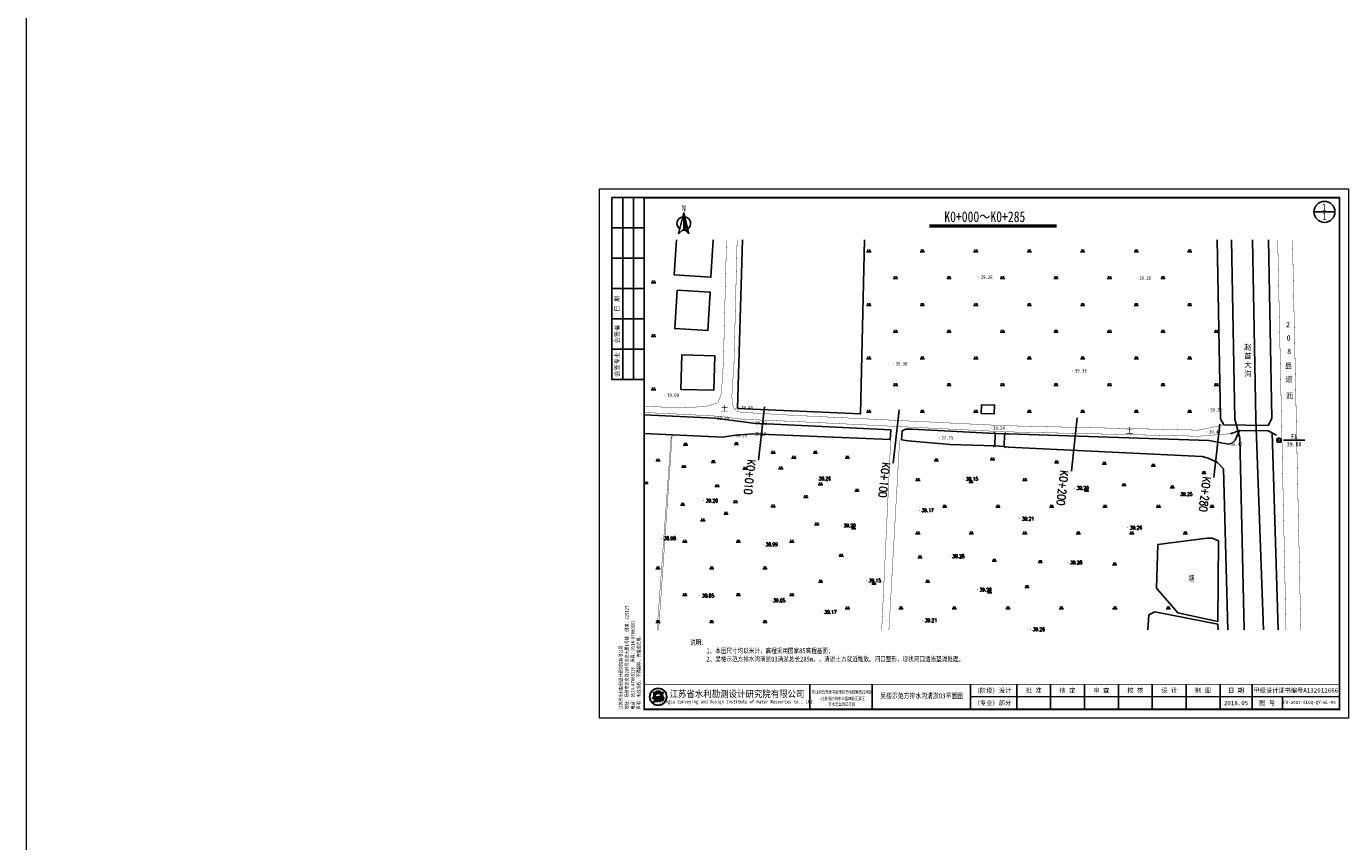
# Model space of a CAD drawing. Extents: x 464172 to 473094, y 3847158 to 3855433.
# Tile 65 of 98: x 469570 to 470307, y 3848276 to 3848734. Entities that reach past the tile are written whole.
import ezdxf
from ezdxf.enums import TextEntityAlignment as Align

# ---------------------------------------------------------------- set-up
doc = ezdxf.new("R2010")
doc.units = 0
doc.header["$PDMODE"] = 34
doc.header["$PDSIZE"] = 0.2
doc.linetypes.add('X2', pattern=[10, 8, -2])
doc.linetypes.add('X3', pattern=[5, 4, -1])
doc.layers.get('0').update_dxf_attribs({"linetype": 'CONTINUOUS'})
doc.layers.add('0.13文字', color=3, linetype='CONTINUOUS', lineweight=13)
doc.layers.add('文字', color=7, linetype='CONTINUOUS', lineweight=15)
doc.layers.add('ASSIST', color=7, linetype='CONTINUOUS', plot=False)
for name, color, linetype in [('DIMTEX', 7, 'CONTINUOUS'), ('DLSS', 4, 'CONTINUOUS'), ('DMX', 1, 'CONTINUOUS'), ('GCD', 9, 'CONTINUOUS'), ('JMD', 6, 'CONTINUOUS'), ('KZD', 1, 'CONTINUOUS'), ('LINE', 7, 'CONTINUOUS'), ('SXSS', 5, 'CONTINUOUS'), ('ZBTZ', 8, 'CONTINUOUS'), ('断面', 7, 'CONTINUOUS')]:
    doc.layers.add(name, color=color, linetype=linetype)
doc.styles.add('-仿宋_GB2312', font='FangSong_GB2312.ttf')
doc.styles.add('HZ', font='rs.shx', dxfattribs={"width": 0.8, "bigfont": 'hztxt.shx'})
doc.styles.add('LYJFS', font='times.ttf', dxfattribs={"width": 0.7})
doc.styles.get("Standard").update_dxf_attribs({"font": 'rs.shx', "bigfont": 'hztxt.shx'})
doc.styles.add('STYLE2', font='txt', dxfattribs={"width": 0.8})
doc.styles.add('仿宋', font='FangSong_GB2312.ttf', dxfattribs={"width": 0.8})
doc.styles.add('仿宋体', font='FangSong_GB2312.ttf', dxfattribs={"width": 0.8})
doc.styles.add('宋体', font='txt')
doc.styles.add('正等线体', font='simhei.ttf')
doc.styles.add('黑体', font='simhei.ttf')
doc.linetypes.add('10421', pattern='A,2,[150,AAA.SHX,S=0.5,R=0,X=0,Y=0.5],1e-11', length=2.00000000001)
doc.linetypes.add('444', pattern='A,4.5,[145,AAA.SHX,S=1,R=0,X=0,Y=1],4.5,-0.5,[146,AAA.SHX,S=1,R=0,X=0,Y=0],-0.5', length=10)
doc.linetypes.add('833', pattern='A,2,[150,AAA.SHX,S=0.8,R=0,X=0,Y=0.8],2,[150,AAA.SHX,S=2,R=0,X=0,Y=2],1e-11', length=4.00000000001)

# ---------------------------------------------------------------- blocks, each defined once
blk = doc.blocks.new('GC200')
at = {"linetype": 'Continuous', "const_width": 0.2, "flags": 128}
blk.add_lwpolyline([(-0.1, 0, 1), (0.1, 0, 1)], format="xyb", close=True, dxfattribs=at)
blk = doc.blocks.new('gc119')
for p, q in [((-1.25, 0), (1.25, 0)), ((-0.5, 1.3), (-0.5, 0)), ((0.5, 1.3), (0.5, 0))]:
    blk.add_line(p, q)
blk = doc.blocks.new('*U4')
at = {"linetype": 'Continuous'}
for points in [[(-0.15, -1.387778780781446e-17), (-0.138581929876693, -0.05740251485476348), (-0.138581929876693, 0.05740251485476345)], [(-0.138581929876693, 0.05740251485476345), (-0.1060660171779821, -0.1060660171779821), (-0.1060660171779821, 0.1060660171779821)], [(-0.1060660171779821, -0.1060660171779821), (-0.138581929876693, 0.05740251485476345), (-0.138581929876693, -0.05740251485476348)], [(-0.1060660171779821, 0.1060660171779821), (-0.05740251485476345, -0.138581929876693), (-0.05740251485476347, 0.138581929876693)], [(-0.05740251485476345, -0.138581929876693), (-0.1060660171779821, 0.1060660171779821), (-0.1060660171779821, -0.1060660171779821)], [(-0.05740251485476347, 0.138581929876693), (1.387778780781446e-17, -0.15), (-6.938893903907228e-18, 0.15)], [(1.387778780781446e-17, -0.15), (-0.05740251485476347, 0.138581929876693), (-0.05740251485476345, -0.138581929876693)], [(-6.938893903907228e-18, 0.15), (0.05740251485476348, -0.138581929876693), (0.05740251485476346, 0.138581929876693)], [(0.05740251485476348, -0.138581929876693), (-6.938893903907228e-18, 0.15), (1.387778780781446e-17, -0.15)], [(0.05740251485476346, 0.138581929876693), (0.1060660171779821, -0.1060660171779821), (0.1060660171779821, 0.1060660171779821)], [(0.1060660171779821, -0.1060660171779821), (0.05740251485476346, 0.138581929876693), (0.05740251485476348, -0.138581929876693)], [(0.1060660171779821, 0.1060660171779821), (0.138581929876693, -0.05740251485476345), (0.138581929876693, 0.05740251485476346)], [(0.138581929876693, -0.05740251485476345), (0.1060660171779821, 0.1060660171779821), (0.1060660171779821, -0.1060660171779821)], [(0.15, 0), (0.138581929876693, 0.05740251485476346), (0.138581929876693, -0.05740251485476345)]]:
    blk.add_solid(points, dxfattribs=at)
blk = doc.blocks.new('gc259')
at = {"linetype": 'Continuous', "flags": 128}
for points in [[(-1, 0.001587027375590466), (-1.5, 0.001587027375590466)], [(-1, -1), (1, -1), (1, 1), (-1, 1), (-1, -1)], [(0, 1), (0, 1.5)], [(1, 0), (1.5, 0)], [(0, -1), (0, -1.5)]]:
    blk.add_lwpolyline(points, dxfattribs=at)
at = {"linetype": 'Continuous'}
blk.add_circle((0, 0), 0.15, dxfattribs=at)
blk.add_point((0, 0), dxfattribs=at)
blk.add_blockref('*U4', (0, 0), dxfattribs=at)
blk = doc.blocks.new('A$C67844AE1')
at = {"color": 7, "linetype": 'ByBlock', "lineweight": -3}
for p, q in [((-68.54528065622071, 12.60233967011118), (-102.4539569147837, -126.4874291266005)), ((-68.54528065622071, 12.60233967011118), (-68.54528065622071, -93.55508338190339)), ((-68.54528065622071, 12.60233967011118), (-34.63660439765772, -126.4874291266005)), ((-68.54528065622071, 6.444916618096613), (-66.57848399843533, 4.534749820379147)), ((-75.16375737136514, -13.81146217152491), (-75.00695480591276, -13.90275762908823)), ((-68.54528065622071, -3.555083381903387), (-63.38429603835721, -8.56746807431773)), ((-68.54528065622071, -13.55508338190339), (-60.19010807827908, -21.66968596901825)), ((-68.54528065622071, -23.55508338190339), (-56.99592011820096, -34.77190386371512)), ((-68.54528065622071, -33.55508338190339), (-53.80173215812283, -47.874121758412)), ((-68.54528065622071, -43.55508338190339), (-50.60754419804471, -60.97633965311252)), ((-68.54528065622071, -53.55508338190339), (-47.4133562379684, -74.0785575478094)), ((-68.54528065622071, -63.55508338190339), (-44.21916827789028, -87.18077544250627)), ((-68.54528065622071, -73.55508338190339), (-41.02498031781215, -100.282993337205)), ((-68.54528065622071, -83.55508338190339), (-37.83079235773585, -113.3852112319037)), ((-68.54528065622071, -93.55508338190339), (-102.4539569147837, -126.4874291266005)), ((-68.54528065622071, -93.55508338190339), (-34.63660439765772, -126.4874291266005))]:
    blk.add_line(p, q, dxfattribs=at)
for start, end in [(98.47002997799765, 234.1282238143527), (305.8717761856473, 81.52997002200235), (258.3564658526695, 281.6435341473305)]:
    blk.add_arc((-68.54528065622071, -58.56304133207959), 44.66625879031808, start, end, dxfattribs=at)
at = {"color": 7, "linetype": 'ByBlock', "lineweight": -3, "insert": (-82.5777418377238, 61.776892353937), "char_height": 40, "width": 53.56766932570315, "attachment_point": 1}
blk.add_mtext('{\\fSimSun|b0|i0|c134|p2;N}', dxfattribs=at)
blk = doc.blocks.new('TK')
h = blk.add_hatch(color=152)
h.dxf.hatch_style = 1
h.paths.add_polyline_path([(37.76634519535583, 12, 1), (28.08865389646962, 12, 1)])
h.paths.add_polyline_path([(37.60348109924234, 12, 1), (28.2515179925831, 12, 1)], flags=16)
h = blk.add_hatch(color=152)
h.dxf.hatch_style = 1
edge = h.paths.add_edge_path()
edge.add_arc((34.80941884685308, 9.57513306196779), 1.461698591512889, 43.31770961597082, 70.37003522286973)
edge.add_arc((33.42980450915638, 5.707128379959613), 5.568375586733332, 70.37003522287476, 84.52854590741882)
edge.add_arc((32.84297213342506, -0.4193509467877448), 11.72289597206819, 84.5285459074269, 95.17746754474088)
edge.add_arc((32.98455917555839, 9.871856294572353), 1.831337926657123, 111.7965680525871, 130.9174013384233, ccw=False)
edge.add_arc((34.88031159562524, 5.13131362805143), 6.936886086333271, 98.84274785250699, 111.79656805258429, ccw=False)
edge.add_arc((35.94667124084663, -1.723120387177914), 13.873772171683, 95.21036804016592, 98.84274785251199, ccw=False)
edge.add_ellipse((32.92749954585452, 12.29239219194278), major_axis=(-1.773815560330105, 0), ratio=0.8776980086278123, start_angle=172.6538623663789, end_angle=176.9129867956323)
edge.add_arc((34.51986391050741, 1.961408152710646), 10.24870363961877, 88.99992913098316, 98.52267106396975)
edge.add_arc((34.12653419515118, 4.586133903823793), 7.594670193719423, 98.5226710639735, 116.8491039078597)
edge.add_arc((31.25213164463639, 10.26438648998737), 1.230336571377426, 116.8491039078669, 139.2900683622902)
edge.add_arc((30.4676556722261, 10.93937889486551), 0.1954369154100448, 139.2900683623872, 263.050638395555)
edge.add_arc((30.65080526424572, 12.44199033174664), 1.70916902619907, 263.0506383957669, 272.136251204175)
edge.add_arc((31.81845295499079, -18.86063964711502), 29.61523112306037, 88.46268833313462, 92.13625120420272, ccw=False)
edge.add_arc((32.47617160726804, 5.646726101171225), 5.099041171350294, 68.07113774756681, 88.46268833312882, ccw=False)
edge.add_arc((36.58583429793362, -10.91731876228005), 21.4080615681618, 95.91294384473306, 98.79521578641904)
edge.add_arc((35.21854840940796, -2.080308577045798), 12.46590188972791, 98.79521578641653, 117.8496747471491)
edge.add_arc((93.71745628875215, -228.4932874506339), 245.9934265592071, 104.7703900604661, 105.15790668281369, ccw=False)
edge.add_line((31.00239690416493, 9.371353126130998), (30.1988762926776, 9.045501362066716))
edge.add_arc((51.56004769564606, -88.12407086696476), 99.48982566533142, 100.90627282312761, 102.39834375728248, ccw=False)
edge.add_line((32.73627937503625, 9.568770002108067), (32.12568198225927, 9.380185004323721))
edge.add_arc((29.81630978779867, 37.97211086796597), 28.68503833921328, 274.6177604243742, 279.6944367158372)
edge.add_arc((33.87653895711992, 14.20489681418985), 4.573507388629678, 279.694436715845, 287.6119267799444)
edge.add_arc((34.76080719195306, 11.41934212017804), 1.650966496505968, 287.6119267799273, 311.5140981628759)
edge.add_arc((35.67269695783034, 10.38914913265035), 0.2751610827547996, 311.5140981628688, 403.3177096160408)
edge = h.paths.add_edge_path()
edge.add_arc((37.34861352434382, 13.13700107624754), 2.066422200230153, 138.9741968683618, 204.1180883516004, ccw=False)
edge.add_line((35.78967558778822, 14.49339822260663), (34.09257231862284, 14.49339822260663))
edge.add_line((34.09257231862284, 14.49339822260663), (34.09257231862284, 15.08006279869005))
edge.add_line((34.09257231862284, 15.08006279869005), (31.76242677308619, 15.08006279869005))
edge.add_line((31.76242677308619, 15.08006279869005), (31.76242677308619, 14.49339822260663))
edge.add_line((31.76242677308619, 14.49339822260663), (30.06532350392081, 14.49339822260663))
edge.add_arc((28.50638556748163, 13.13700107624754), 2.066422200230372, -24.118088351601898, 41.0258031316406, ccw=False)
edge.add_arc((26.96985351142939, 13.82490731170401), 3.749914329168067, 314.34412131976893, 335.8819116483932, ccw=False)
edge.add_arc((28.92445619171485, 14.17747440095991), 3.106664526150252, 282.3877277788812, 290.1465811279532)
edge.add_arc((25.86021252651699, 22.52986678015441), 12.00340818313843, 290.1465811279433, 296.6495194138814)
edge.add_ellipse((32.92749954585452, 12.29239219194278), major_axis=(-1.773815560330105, 0), ratio=0.8776980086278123, start_angle=176.9129867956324, end_angle=378.37473811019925, ccw=False)
edge.add_ellipse((32.92749954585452, 12.29239219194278), major_axis=(-1.773815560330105, 0), ratio=0.8776980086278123, start_angle=172.653862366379, end_angle=176.9129867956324, ccw=False)
edge.add_ellipse((32.92749954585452, 12.29239219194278), major_axis=(-1.773815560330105, 0), ratio=0.8776980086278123, start_angle=161.6252618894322, end_angle=172.653862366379, ccw=False)
edge.add_arc((39.99478656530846, 22.52986678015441), 12.00340818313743, 243.3504805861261, 249.853418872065)
edge.add_arc((36.93054290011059, 14.17747440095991), 3.106664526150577, 249.8534188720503, 257.61227222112)
edge.add_arc((38.88514558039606, 13.82490731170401), 3.74991432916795, 204.1180883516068, 225.6558786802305, ccw=False)
at = {"lineweight": 0}
for p, q in [((0, 0), (0, 297)), ((0, 297), (420, 297)), ((420, 297), (420, 0)), ((415, 12), (208, 12)), ((420, 0), (0, 0))]:
    blk.add_line(p, q, dxfattribs=at)
for p, q in [((25, 292), (7, 292)), ((7, 292), (7, 190)), ((13, 292), (13, 190)), ((19, 292), (19, 190)), ((25, 275), (7, 275)), ((25, 258), (7, 258)), ((25, 241), (7, 241)), ((25, 224), (7, 224)), ((25, 207), (7, 207)), ((25, 190), (7, 190)), ((118, 19), (118, 5)), ((153, 19), (153, 5)), ((208, 19), (208, 5)), ((234, 19), (234, 5)), ((253, 19), (253, 5)), ((272, 19), (272, 5)), ((291, 19), (291, 5)), ((310, 19), (310, 5)), ((329, 19), (329, 5)), ((348, 19), (348, 5)), ((366, 19), (366, 5)), ((383, 12), (383, 5))]:
    blk.add_line(p, q)
at = {"lineweight": 0, "const_width": 1}
blk.add_lwpolyline([(25, 292), (415, 292), (415, 5), (25, 5)], close=True, dxfattribs=at)
at = {"lineweight": 0, "const_width": 0.4}
blk.add_lwpolyline([(415, 19), (25, 19)], dxfattribs=at)
at = {"color": 152}
for points in [[(31.24412181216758, 11.80161767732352, -0.02838203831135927), (29.99446309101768, 11.26089254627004, -0.03386732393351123), (29.59091690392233, 11.14313846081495, 0.09425397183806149), (30.39241989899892, 12.29262248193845, 0.2921547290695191), (30.06532350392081, 14.49339822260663), (31.76242677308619, 14.49339822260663), (31.76242677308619, 15.08006279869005), (34.09257231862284, 15.08006279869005), (34.09257231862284, 14.49339822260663), (35.78967558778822, 14.49339822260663, 0.29215472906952), (35.46257919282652, 12.29262248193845, 0.09425397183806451), (36.2640821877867, 11.14313846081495, -0.03386732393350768), (35.86053600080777, 11.26089254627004, -0.02838203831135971), (34.61087727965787, 11.80161767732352)], [(34.69874112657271, 12.20855064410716, 0.04157472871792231), (33.0009984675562, 12.09693843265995, 0.08013502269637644), (30.6964595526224, 11.36209164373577, 0.09823132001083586), (30.31951032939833, 11.06684867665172, 0.599439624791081), (30.44400935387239, 10.74537776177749, 0.03966424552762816), (30.71451621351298, 10.73400916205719, -0.01603031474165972), (32.61296833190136, 10.7439319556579, -0.08921046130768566), (34.38043466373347, 10.37684270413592, 0.01257694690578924), (33.31247064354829, 10.23900867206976, 0.08333285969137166), (29.39506013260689, 8.941746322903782, -0.001690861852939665), (31.00239690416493, 9.371353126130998), (30.1988762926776, 9.045501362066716, -0.006510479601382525), (32.73627937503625, 9.568770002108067), (32.12568198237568, 9.380185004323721, 0.02215480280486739), (34.64668864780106, 9.696699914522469, 0.03456031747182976), (35.26033732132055, 9.845760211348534, 0.1046726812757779), (35.85507491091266, 10.18311053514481, 0.4234638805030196), (35.87289335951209, 10.57792154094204, 0.1185893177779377), (35.30046801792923, 10.95188049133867, 0.06185687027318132), (33.96074808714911, 11.25013348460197, 0.04649815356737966), (31.78508714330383, 11.25571519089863, -0.08362449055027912), (32.30456102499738, 11.57226833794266, -0.05658197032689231), (33.81395195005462, 11.9857476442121, -0.01585057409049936), (34.68675527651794, 12.09332510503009)]]:
    blk.add_lwpolyline(points, format="xyb", dxfattribs=at)
for radius in [4.838845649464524, 4.675981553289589]:
    blk.add_circle((32.92749954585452, 12), radius, dxfattribs=at)
blk.add_arc((34.88031159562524, 5.13131362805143), 6.936886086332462, 98.84274785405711, 111.7965680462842, dxfattribs=at)
for start_param, end_param in [(2.820892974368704, 6.603884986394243), (3.013378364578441, 3.087714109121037)]:
    blk.add_ellipse((32.92749954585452, 12.29239219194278), major_axis=(-1.773815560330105, 0), ratio=0.8776980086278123, start_param=start_param, end_param=end_param, dxfattribs=at)
at = {"style": '宋体'}
for s, height, width, p in [('江苏省水利勘测设计研究院有限公司', 3.75, 0.9, (77.12731924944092, 13.75084589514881)), ('农业综合开发中型灌区节水配套改造项目', 1.8, 0.75, (136, 14.74047347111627)), ('Jiangsu Surveying and Design Institute of Water Resources Co., Ltd.', 2, 0.8, (76.9551912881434, 9.01340379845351)), ('-江苏省徐州市丰县四联河灌区', 1.8, 0.75, (136, 11.02926161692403)), ('节水配套改造项目', 1.8, 0.75, (135.8399052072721, 7.880905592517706))]:
    blk.add_text(s, height=height, dxfattribs=dict(at, width=width)).set_placement(p, align=Align.MIDDLE)
at = {"style": 'LYJFS'}
for s, p in [('（阶段）', (216.8339300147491, 15.5)), ('（专业）', (216.8339300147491, 8.5))]:
    blk.add_text(s, height=2.5, dxfattribs=at).set_placement(p, align=Align.MIDDLE_CENTER)
at = {"style": '仿宋'}
blk.add_text('2018.05', height=2.5, dxfattribs=at).set_placement((357, 8.5), align=Align.MIDDLE)
at = {"rotation": 90}
for s, insert, char_height, attachment_point, style in [('日 期', (10, 232.5), 2.5, 5, '宋体'), ('会签者', (10, 215.5), 2.5, 5, '宋体'), ('会签专业', (10, 198.5), 2.5, 5, '宋体'), ('江苏省水利勘测设计研究院有限公司\\P地址：扬州市吉安路209号吉安大厦1号楼  邮编：225127\\P电话：0514-87860116  传真：0514-87889101\\P声明：未经授权，不得翻印、传播或它用。', (23.29513194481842, 4.918324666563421), 2, 7, '仿宋')]:
    blk.add_mtext(s, dxfattribs=dict(at, insert=insert, char_height=char_height, attachment_point=attachment_point, style=style))
at = {"char_height": 2.5, "attachment_point": 5, "style": '宋体'}
for s, insert in [('设计', (227.4021536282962, 15.5)), ('批 准', (243.5, 15.5)), ('核 定', (262.4375, 15.47222222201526)), ('审 查', (281.4305555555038, 15.47328627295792)), ('校 核', (300.4652777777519, 15.54328155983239)), ('设 计', (319.4722222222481, 15.59333057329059)), ('制 图', (338.4166666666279, 15.4779241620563)), ('日 期', (357, 15.5)), ('甲级设计证书编号A132012666', (390.5, 15.5)), ('部分', (227.4021536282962, 8.5)), ('图 号', (374.5, 8.5))]:
    blk.add_mtext(s, dxfattribs=dict(at, insert=insert))

msp = doc.modelspace()

# ---------------------------------------------------------------- linework, layer by layer
at = {"layer": 'ASSIST', "color": 8, "linetype": 'Continuous', "flags": 128}
msp.add_lwpolyline([(470118.2495689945, 3848504.851223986), (470118.0002689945, 3848497.864623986), (470112.8470689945, 3848498.133323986), (470113.0963689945, 3848505.119923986)], close=True, dxfattribs=at)
at = {"layer": 'DIMTEX', "color": 1, "linetype": 'Continuous'}
msp.add_line((470076.1449556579, 3848622.018307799), (470147.4161379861, 3848622.018307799), dxfattribs=at)
at = {"layer": 'DIMTEX', "linetype": 'Continuous'}
msp.add_line((470076.1244628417, 3848621.055865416), (470147.4161379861, 3848621.055865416), dxfattribs=at)
at = {"layer": 'DLSS', "color": 8, "linetype": 'Continuous'}
for p, q in [((470113.0963689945, 3848505.119923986), (470112.4149273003, 3848505.85179639)), ((470118.2495689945, 3848504.851223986), (470118.9814413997, 3848505.53266568)), ((470112.8470689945, 3848498.133323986), (470112.1151965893, 3848497.451882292)), ((470118.0002689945, 3848497.864623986), (470118.6817106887, 3848497.132751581))]:
    msp.add_line(p, q, dxfattribs=at)
at = {"layer": 'DLSS', "color": 8, "linetype": 'X3', "const_width": 0.2, "flags": 128}
for points in [[(469916.1124555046, 3848520.442377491), (469936.722561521, 3848519.46893239), (469950.8662824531, 3848520.312510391), (469957.5548461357, 3848522.330551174), (469959.4478307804, 3848527.37565313), (469960.5966678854, 3848544.736047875), (469962.3586568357, 3848613.744650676)], [(469970.5860577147, 3848517.009126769), (469998.5558114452, 3848515.393375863), (470118.8932916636, 3848509.486438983), (470226.9073487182, 3848507.011508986), (470241.3500689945, 3848509.958323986)]]:
    msp.add_lwpolyline(points, dxfattribs=at)
at = {"layer": 'DLSS', "color": 8, "linetype": 'Continuous', "const_width": 0.2, "flags": 128}
for points in [[(469970.5860577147, 3848517.009126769), (469968.5518084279, 3848517.487503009), (469966.5774092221, 3848519.251523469), (469965.7096791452, 3848521.470735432), (469965.3291654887, 3848526.106600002), (469966.5439438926, 3848544.463451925), (469968.312893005, 3848613.744650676)], [(470284.4285699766, 3848394.925711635), (470279.7717671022, 3848613.744650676)], [(470284.4285699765, 3848394.925711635), (470279.7717671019, 3848613.744650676)], [(469916.1124555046, 3848516.930063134), (469936.5570390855, 3848515.964435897), (469957.3298221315, 3848514.842139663), (469971.1109471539, 3848513.116760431), (469998.4021228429, 3848511.990890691), (470118.7707689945, 3848506.082423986), (470226.9973689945, 3848503.602623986), (470245.0695689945, 3848504.973523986)]]:
    msp.add_lwpolyline(points, dxfattribs=at)
for points, elevation in [([(470276.1416791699, 3848394.925711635), (470271.4848762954, 3848613.744650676)], 39.936), ([(469931.8646195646, 3848504.440821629), (469924.2785500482, 3848394.925711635)], 39.326), ([(470053.4414831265, 3848394.925711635), (470059.4246802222, 3848501.313654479)], 39.49)]:
    msp.add_lwpolyline(points, dxfattribs=dict(at, elevation=elevation))
at = {"layer": 'DLSS', "color": 8, "linetype": 'X3', "const_width": 0.2, "elevation": 39.746, "flags": 128}
msp.add_lwpolyline([(469923.4229958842, 3848394.925711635), (469931.3822134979, 3848504.464047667)], dxfattribs=at)
at = {"layer": 'DLSS', "color": 8, "linetype": 'Continuous'}
for points in [[(470112.8470689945, 3848498.133323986), (470113.0963689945, 3848505.119923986)], [(470118.2495689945, 3848504.851223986), (470118.0002689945, 3848497.864623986)]]:
    msp.add_lwpolyline(points, dxfattribs=at)
at = {"layer": 'DLSS', "color": 8, "linetype": 'X2', "const_width": 0.2, "elevation": 39.47, "flags": 128}
msp.add_lwpolyline([(470049.3812238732, 3848394.925711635), (470054.4336689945, 3848501.412323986)], dxfattribs=at)
at = {"layer": 'DMX', "linetype": 'Continuous'}
for points in [[(469983.6458805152, 3848520.021696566), (469980.3602798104, 3848490.202158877)], [(470059.1443487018, 3848518.35336772), (470055.858747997, 3848488.533830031)], [(470159.0448705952, 3848513.894026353), (470155.7592698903, 3848484.074488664)], [(470238.9652881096, 3848510.326553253), (470235.6796874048, 3848480.507015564)]]:
    msp.add_lwpolyline(points, dxfattribs=at)
at = {"layer": 'JMD', "color": 8, "linetype": '444'}
msp.add_line((470266.1459386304, 3848506.628435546), (470270.8334757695, 3848504.281404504), dxfattribs=at)
at = {"layer": 'JMD', "color": 8, "linetype": 'Continuous', "flags": 128}
msp.add_lwpolyline([(469934.3558546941, 3848613.744650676), (469933.0618907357, 3848594.130559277), (469953.5575372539, 3848592.778438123), (469954.9407021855, 3848613.744650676)], dxfattribs=at)
at = {"layer": 'JMD', "color": 8, "linetype": 'Continuous', "elevation": 40.0097, "flags": 128}
msp.add_lwpolyline([(470039.8173816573, 3848613.744650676), (470037.5714689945, 3848516.104423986), (469968.5899018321, 3848519.066346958), (469971.2864193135, 3848613.744650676)], dxfattribs=at)
at = {"layer": 'JMD', "color": 8, "linetype": 'Continuous', "flags": 128}
for points in [[(469934.6361090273, 3848585.555585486), (469933.3221364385, 3848564.018321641), (469951.9419111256, 3848562.882342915), (469953.2558837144, 3848584.41960676)], [(470105.4183729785, 3848521.29242608), (470105.2635008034, 3848516.391319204), (470112.5199216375, 3848516.162020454), (470112.6747938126, 3848521.063127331)]]:
    msp.add_lwpolyline(points, close=True, dxfattribs=at)
at = {"layer": 'JMD', "color": 8, "linetype": 'Continuous', "elevation": 39.8064, "flags": 128}
msp.add_lwpolyline([(469936.8180689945, 3848529.871523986), (469955.2906689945, 3848529.467823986), (469955.7124870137, 3848548.769472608), (469937.2398870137, 3848549.173172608)], close=True, dxfattribs=at)
at = {"layer": 'JMD', "color": 8, "linetype": '444', "elevation": 39.7744, "flags": 128}
msp.add_lwpolyline([(470268.1907689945, 3848513.544723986), (470266.1321689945, 3848509.686223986), (470241.3500689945, 3848509.958323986)], dxfattribs=at)
at = {"layer": 'JMD', "color": 8, "linetype": '444', "flags": 128}
msp.add_lwpolyline([(470245.0695689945, 3848504.973523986), (470250.1139689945, 3848506.817623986), (470266.1459386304, 3848506.628435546)], dxfattribs=at)
at = {"layer": 'KZD', "color": 8, "linetype": 'Continuous'}
msp.add_line((470274.6830689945, 3848501.317623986, 39.883), (470286.6830689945, 3848501.317623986, 39.883), dxfattribs=at)
at = {"layer": 'SXSS', "color": 8, "linetype": 'Continuous'}
for p, q in [((470247.3932794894, 3848513.162084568), (470250.3410384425, 3848502.564381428, 38.85)), ((470259.2880688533, 3848513.380929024), (470263.4315103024, 3848394.925711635, 3.664499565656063)), ((470250.3410384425, 3848502.564381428, 38.85), (470252.7050442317, 3848394.925711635, 28.78482926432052))]:
    msp.add_line(p, q, dxfattribs=at)
at = {"layer": 'SXSS', "color": 8, "linetype": '833', "flags": 128}
for points, elevation in [([(470237.5053751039, 3848613.744650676), (470239.4642689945, 3848513.447723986), (470241.3500689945, 3848509.958323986)], 40.9941), ([(470241.0885290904, 3848485.366737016), (470243.4283769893, 3848394.925711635)], 39.576)]:
    msp.add_lwpolyline(points, dxfattribs=dict(at, elevation=elevation))
at = {"layer": 'SXSS', "color": 8, "linetype": 'Continuous', "flags": 128}
for points in [[(470247.3932794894, 3848513.162084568), (470245.5427265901, 3848613.744650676)], [(470259.2880688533, 3848513.380929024), (470257.4415423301, 3848613.744650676)]]:
    msp.add_lwpolyline(points, dxfattribs=at)
at = {"layer": 'SXSS', "color": 8, "linetype": '833', "flags": 128}
for points in [[(470268.1907689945, 3848513.544723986), (470266.3472560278, 3848613.744650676)], [(470271.8416637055, 3848394.925711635), (470268.4389778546, 3848505.480320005)]]:
    msp.add_lwpolyline(points, dxfattribs=at)
at = {"layer": 'SXSS', "color": 7, "linetype": '833', "flags": 128}
for points, elevation in [([(470054.4366689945, 3848507.112423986), (469977.2321689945, 3848510.924023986), (469955.9248689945, 3848513.688623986), (469916.1124555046, 3848515.605441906)], 39.1803), ([(469916.1124555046, 3848505.199229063), (469960.2291546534, 3848503.075175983), (469966.1096689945, 3848504.025823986), (469976.9681689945, 3848505.002223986), (470054.1836689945, 3848501.787323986)], 39.0726), ([(470054.1836689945, 3848501.787323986), (470054.4366689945, 3848507.112423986)], 39.1803), ([(470060.7810612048, 3848506.810996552), (470060.5280612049, 3848501.485896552)], 39.1803), ([(470113.0963689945, 3848505.119923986), (470066.4534332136, 3848507.650458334), (470062.6573159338, 3848507.51214642), (470060.7656689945, 3848506.487023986)], 39.5993), ([(470060.5280612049, 3848501.485896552), (470064.1810136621, 3848500.965267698), (470079.1014812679, 3848499.640228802), (470087.7626759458, 3848499.020160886), (470112.8470689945, 3848498.133323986)], 39.1803)]:
    msp.add_lwpolyline(points, dxfattribs=dict(at, elevation=elevation))
for points in [[(470250.1139689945, 3848506.817623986), (470247.6445757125, 3848501.322424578), (470245.5417890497, 3848499.585356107), (470243.9192689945, 3848499.150423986), (470239.701236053, 3848499.839161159), (470232.8371689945, 3848501.201823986), (470120.4781832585, 3848505.010089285), (470118.2495689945, 3848504.851223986)], [(470118.0002689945, 3848497.864623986), (470120.4582332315, 3848497.549189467), (470229.072676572, 3848492.30819048), (470232.4825936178, 3848491.357121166), (470237.7427476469, 3848488.820921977), (470241.0885290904, 3848485.366737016), (470241.0885290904, 3848485.366737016)]]:
    msp.add_lwpolyline(points, dxfattribs=at)
at = {"layer": 'SXSS', "color": 8, "linetype": '10421', "flags": 128}
msp.add_lwpolyline([(470204.1817300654, 3848442.907778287), (470203.5196077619, 3848418.426958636), (470215.4377050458, 3848404.532437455), (470237.8277358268, 3848399.738152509), (470238.1916181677, 3848444.969467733), (470234.6943514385, 3848446.459886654), (470231.8656764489, 3848446.459886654)], close=True, dxfattribs=at)
msp.add_lwpolyline([(470238.1267117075, 3848394.925711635), (470237.9571766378, 3848398.124799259), (470202.6204811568, 3848405.023890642), (470199.1293400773, 3848403.383621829), (470198.5820315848, 3848394.925711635)], dxfattribs=at)
at = {"layer": '断面', "color": 3, "lineweight": 15}
msp.add_line((469569.6374416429, 3855432.776576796), (469569.6374416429, 3847158.406155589), dxfattribs=at)
at = {"layer": '断面'}
msp.add_line((470291.8161986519, 3848629.446500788), (470303.6231926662, 3848629.446500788), dxfattribs=at)
msp.add_circle((470297.719695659, 3848629.446500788), 5.903497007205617, dxfattribs=at)

# ---------------------------------------------------------------- block references
at = {"layer": 'GCD', "color": 8, "linetype": 'Continuous'}
ref = msp.add_blockref('GC200', (470103.8195647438, 3848592.842890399, 39.25537417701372), dxfattribs=at)
ref.add_attrib('height', '39.26', dxfattribs={"linetype": 'Continuous', "height": 2, "style": '正等线体', "width": 0.8}).set_placement((470105.0195647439, 3848592.842890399, 39.25537417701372), align=Align.MIDDLE_LEFT)
ref = msp.add_blockref('GC200', (470192.7282247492, 3848592.287511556, 39.19915456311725), dxfattribs=at)
ref.add_attrib('height', '39.20', dxfattribs={"linetype": 'Continuous', "height": 2, "style": '正等线体', "width": 0.8}).set_placement((470193.9282247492, 3848592.287511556, 39.19915456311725), align=Align.MIDDLE_LEFT)
ref = msp.add_blockref('GC200', (470056.0311393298, 3848544.248371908, 39.382453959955), dxfattribs=at)
ref.add_attrib('height', '39.38', dxfattribs={"linetype": 'Continuous', "height": 2, "style": '正等线体', "width": 0.8}).set_placement((470057.2311393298, 3848544.248371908, 39.382453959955), align=Align.MIDDLE_LEFT)
ref = msp.add_blockref('GC200', (470156.6091044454, 3848540.360806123, 39.32531246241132), dxfattribs=at)
ref.add_attrib('height', '39.33', dxfattribs={"linetype": 'Continuous', "height": 2, "style": '正等线体', "width": 0.8}).set_placement((470157.8091044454, 3848540.360806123, 39.32531246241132), align=Align.MIDDLE_LEFT)
ref = msp.add_blockref('GC200', (469927.9061461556, 3848526.702951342, 39.0754), dxfattribs=at)
ref.add_attrib('height', '39.08', dxfattribs={"linetype": 'Continuous', "height": 2, "style": '正等线体', "width": 0.8}).set_placement((469929.1061461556, 3848526.702951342, 39.0754), align=Align.MIDDLE_LEFT)
ref = msp.add_blockref('GC200', (469969.3490022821, 3848519.685510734, 39.4867), dxfattribs=at)
ref.add_attrib('height', '39.49', dxfattribs={"linetype": 'Continuous', "height": 2, "style": '正等线体', "width": 0.8}).set_placement((469970.5490022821, 3848519.685510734, 39.4867), align=Align.MIDDLE_LEFT)
ref = msp.add_blockref('GC200', (470232.5098086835, 3848518.342475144, 39.3204), dxfattribs=at)
ref.add_attrib('height', '39.32', dxfattribs={"linetype": 'Continuous', "height": 2, "style": '正等线体', "width": 0.8}).set_placement((470233.7098086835, 3848518.342475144, 39.3204), align=Align.MIDDLE_LEFT)
ref = msp.add_blockref('GC200', (469955.9248689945, 3848513.688623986, 39.1931), dxfattribs=at)
ref.add_attrib('height', '39.19', dxfattribs={"linetype": 'Continuous', "height": 2, "style": '正等线体', "width": 0.8}).set_placement((469957.1248689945, 3848513.688623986, 39.1931), align=Align.MIDDLE_LEFT)
ref = msp.add_blockref('GC200', (469977.2321689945, 3848510.924023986, 39.3155), dxfattribs=at)
ref.add_attrib('height', '39.32', dxfattribs={"linetype": 'Continuous', "height": 2, "style": '正等线体', "width": 0.8}).set_placement((469978.4321689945, 3848510.924023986, 39.3155), align=Align.MIDDLE_LEFT)
ref = msp.add_blockref('GC200', (469966.1096689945, 3848504.025823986, 39.1855), dxfattribs=at)
ref.add_attrib('height', '39.19', dxfattribs={"linetype": 'Continuous', "height": 2, "style": '正等线体', "width": 0.8}).set_placement((469967.3096689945, 3848504.025823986, 39.1855), align=Align.MIDDLE_LEFT)
ref = msp.add_blockref('GC200', (469976.9681689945, 3848505.002223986, 39.1852), dxfattribs=at)
ref.add_attrib('height', '39.19', dxfattribs={"linetype": 'Continuous', "height": 2, "style": '正等线体', "width": 0.8}).set_placement((469978.1681689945, 3848505.002223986, 39.1852), align=Align.MIDDLE_LEFT)
ref = msp.add_blockref('GC200', (470081.7199088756, 3848502.670228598, 37.7881), dxfattribs=at)
ref.add_attrib('height', '37.79', dxfattribs={"linetype": 'Continuous', "height": 2, "style": '正等线体', "width": 0.8}).set_placement((470082.9199088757, 3848502.670228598, 37.7881), align=Align.MIDDLE_LEFT)
ref = msp.add_blockref('GC200', (470110.6863299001, 3848508.154128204, 39.5374), dxfattribs=at)
ref.add_attrib('height', '39.54', dxfattribs={"linetype": 'Continuous', "height": 2, "style": '正等线体', "width": 0.8}).set_placement((470111.8863299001, 3848508.154128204, 39.5374), align=Align.MIDDLE_LEFT)
ref = msp.add_blockref('GC200', (470231.8099937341, 3848505.975211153, 39.4731), dxfattribs=at)
ref.add_attrib('height', '39.47', dxfattribs={"linetype": 'Continuous', "height": 2, "style": '正等线体', "width": 0.8}).set_placement((470233.0099937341, 3848505.975211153, 39.4731), align=Align.MIDDLE_LEFT)
ref = msp.add_blockref('GC200', (470243.9192689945, 3848499.150423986, 39.4224), dxfattribs=at)
ref.add_attrib('height', '39.42', dxfattribs={"linetype": 'Continuous', "height": 2, "style": '正等线体', "width": 0.8}).set_placement((470245.1192689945, 3848499.150423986, 39.4224), align=Align.MIDDLE_LEFT)
ref = msp.add_blockref('GC200', (470012.8068604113, 3848479.855195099, 0.04799999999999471), dxfattribs=at)
ref.add_attrib('height', '39.26', dxfattribs={"linetype": 'Continuous', "height": 2, "style": 'HZ', "width": 0.8}).set_placement((470014.0068604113, 3848479.855195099, -39.21200000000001), align=Align.MIDDLE_LEFT)
ref = msp.add_blockref('GC200', (470095.389396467, 3848479.694058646, -0.0590000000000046), dxfattribs=at)
ref.add_attrib('height', '39.15', dxfattribs={"linetype": 'Continuous', "height": 2, "style": 'HZ', "width": 0.8}).set_placement((470096.589396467, 3848479.694058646, -39.21200000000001), align=Align.MIDDLE_LEFT)
ref = msp.add_blockref('GC200', (470157.5233964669, 3848474.526058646, -0.009000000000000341), dxfattribs=at)
ref.add_attrib('height', '39.20', dxfattribs={"linetype": 'Continuous', "height": 2, "style": 'HZ', "width": 0.8}).set_placement((470158.7233964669, 3848474.526058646, -39.21200000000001), align=Align.MIDDLE_LEFT)
ref = msp.add_blockref('GC200', (469949.503028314, 3848467.436484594, 39.203), dxfattribs=at)
ref.add_attrib('height', '39.20', dxfattribs={"linetype": 'Continuous', "height": 2, "style": 'HZ', "width": 0.8}).set_placement((469950.703028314, 3848467.436484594), align=Align.MIDDLE_LEFT)
ref = msp.add_blockref('GC200', (470215.6153964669, 3848471.106058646, 0.03499999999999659), dxfattribs=at)
ref.add_attrib('height', '39.25', dxfattribs={"linetype": 'Continuous', "height": 2, "style": 'HZ', "width": 0.8}).set_placement((470216.8153964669, 3848471.106058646, -39.21200000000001), align=Align.MIDDLE_LEFT)
ref = msp.add_blockref('GC200', (470070.4693964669, 3848462.027058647, -0.04600000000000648), dxfattribs=at)
ref.add_attrib('height', '39.17', dxfattribs={"linetype": 'Continuous', "height": 2, "style": 'HZ', "width": 0.8}).set_placement((470071.6693964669, 3848462.027058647, -39.21200000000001), align=Align.MIDDLE_LEFT)
ref = msp.add_blockref('GC200', (470026.7769752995, 3848453.517826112, 39.203), dxfattribs=at)
ref.add_attrib('height', '39.20', dxfattribs={"linetype": 'Continuous', "height": 2, "style": 'HZ', "width": 0.8}).set_placement((470027.9769752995, 3848453.517826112), align=Align.MIDDLE_LEFT)
ref = msp.add_blockref('GC200', (470126.7943964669, 3848457.306058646), dxfattribs=at)
ref.add_attrib('height', '39.21', dxfattribs={"linetype": 'Continuous', "height": 2, "style": 'HZ', "width": 0.8}).set_placement((470127.9943964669, 3848457.306058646, -39.21200000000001), align=Align.MIDDLE_LEFT)
ref = msp.add_blockref('GC200', (470187.3913964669, 3848452.301058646, 0.04799999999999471), dxfattribs=at)
ref.add_attrib('height', '39.26', dxfattribs={"linetype": 'Continuous', "height": 2, "style": 'HZ', "width": 0.8}).set_placement((470188.5913964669, 3848452.301058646, -39.21200000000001), align=Align.MIDDLE_LEFT)
ref = msp.add_blockref('GC200', (469925.9285435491, 3848446.300768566, 78.306), dxfattribs=at)
ref.add_attrib('height', '38.98', dxfattribs={"linetype": 'Continuous', "height": 2, "style": 'HZ', "width": 0.8}).set_placement((469927.1285435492, 3848446.300768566, 39.326), align=Align.MIDDLE_LEFT)
ref = msp.add_blockref('GC200', (469983.0765435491, 3848442.918768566, 78.313), dxfattribs=at)
ref.add_attrib('height', '38.99', dxfattribs={"linetype": 'Continuous', "height": 2, "style": 'HZ', "width": 0.8}).set_placement((469984.2765435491, 3848442.918768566, 39.326), align=Align.MIDDLE_LEFT)
ref = msp.add_blockref('GC200', (470087.772042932, 3848436.284553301, 0.06700000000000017), dxfattribs=at)
ref.add_attrib('height', '39.28', dxfattribs={"linetype": 'Continuous', "height": 2, "style": 'HZ', "width": 0.8}).set_placement((470088.9720429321, 3848436.284553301, -39.21200000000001), align=Align.MIDDLE_LEFT)
ref = msp.add_blockref('GC200', (470153.7920237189, 3848432.790662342, 0.06700000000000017), dxfattribs=at)
ref.add_attrib('height', '39.28', dxfattribs={"linetype": 'Continuous', "height": 2, "style": 'HZ', "width": 0.8}).set_placement((470154.992023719, 3848432.790662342, -39.21200000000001), align=Align.MIDDLE_LEFT)
ref = msp.add_blockref('GC200', (470040.9034722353, 3848422.678800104, -0.0590000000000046), dxfattribs=at)
ref.add_attrib('height', '39.15', dxfattribs={"linetype": 'Continuous', "height": 2, "style": 'HZ', "width": 0.8}).set_placement((470042.1034722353, 3848422.678800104, -39.21200000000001), align=Align.MIDDLE_LEFT)
ref = msp.add_blockref('GC200', (469947.3763468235, 3848414.1996149, 78.3724235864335), dxfattribs=at)
ref.add_attrib('height', '39.05', dxfattribs={"linetype": 'Continuous', "height": 2, "style": 'HZ', "width": 0.8}).set_placement((469948.5763468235, 3848414.1996149, 39.326), align=Align.MIDDLE_LEFT)
ref = msp.add_blockref('GC200', (470103.0374722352, 3848417.510800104, -0.009000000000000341), dxfattribs=at)
ref.add_attrib('height', '39.20', dxfattribs={"linetype": 'Continuous', "height": 2, "style": 'HZ', "width": 0.8}).set_placement((470104.2374722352, 3848417.510800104, -39.21200000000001), align=Align.MIDDLE_LEFT)
ref = msp.add_blockref('GC200', (469987.2841146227, 3848411.484827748, 78.37740501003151), dxfattribs=at)
ref.add_attrib('height', '39.05', dxfattribs={"linetype": 'Continuous', "height": 2, "style": 'HZ', "width": 0.8}).set_placement((469988.4841146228, 3848411.484827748, 39.326), align=Align.MIDDLE_LEFT)
ref = msp.add_blockref('GC200', (470015.9834722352, 3848405.011800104, -0.04600000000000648), dxfattribs=at)
ref.add_attrib('height', '39.17', dxfattribs={"linetype": 'Continuous', "height": 2, "style": 'HZ', "width": 0.8}).set_placement((470017.1834722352, 3848405.011800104, -39.21200000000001), align=Align.MIDDLE_LEFT)
ref = msp.add_blockref('GC200', (470072.3084722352, 3848400.290800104), dxfattribs=at)
ref.add_attrib('height', '39.21', dxfattribs={"linetype": 'Continuous', "height": 2, "style": 'HZ', "width": 0.8}).set_placement((470073.5084722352, 3848400.290800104, -39.21200000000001), align=Align.MIDDLE_LEFT)
ref = msp.add_blockref('GC200', (470132.9054722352, 3848395.285800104, 0.04799999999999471), dxfattribs=at)
ref.add_attrib('height', '39.26', dxfattribs={"linetype": 'Continuous', "height": 2, "style": 'HZ', "width": 0.8}).set_placement((470134.1054722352, 3848395.285800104, -39.21200000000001), align=Align.MIDDLE_LEFT)
at = {"layer": 'KZD', "color": 8, "linetype": 'Continuous'}
msp.add_blockref('gc259', (470272.1830689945, 3848501.317623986, 39.883), dxfattribs=at)
at = {"layer": 'LINE', "color": 2, "xscale": 0.08574142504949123, "yscale": 0.0857414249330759, "zscale": 0.08574142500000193}
msp.add_blockref('A$C67844AE1', (469944.2788628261, 3848627.922331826, 4.660000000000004), dxfattribs=at)
at = {"layer": 'ZBTZ', "color": 8, "linetype": 'Continuous'}
for p in [(470042.1557475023, 3848607.011508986), (470072.1557475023, 3848607.011508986), (470102.1557475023, 3848607.011508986), (470132.1557475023, 3848607.011508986), (470162.1557475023, 3848607.011508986), (470192.1557475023, 3848607.011508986), (470222.1557475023, 3848607.011508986), (470057.1557475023, 3848592.011508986), (470087.1557475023, 3848592.011508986), (470117.1557475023, 3848592.011508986), (470147.1557475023, 3848592.011508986), (470177.1557475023, 3848592.011508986), (470207.1557475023, 3848592.011508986), (469921.4305689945, 3848589.567918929), (470042.1557475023, 3848577.011508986), (470072.1557475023, 3848577.011508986), (470102.1557475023, 3848577.011508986), (470132.1557475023, 3848577.011508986), (470162.1557475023, 3848577.011508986), (470192.1557475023, 3848577.011508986), (470222.1557475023, 3848577.011508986), (470057.1557475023, 3848562.011508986), (470087.1557475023, 3848562.011508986), (470117.1557475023, 3848562.011508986), (470147.1557475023, 3848562.011508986), (470177.1557475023, 3848562.011508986), (470207.1557475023, 3848562.011508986), (470237.1557475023, 3848562.011508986), (469921.4305689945, 3848559.567918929), (470042.1557475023, 3848547.011508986), (470072.1557475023, 3848547.011508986), (470102.1557475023, 3848547.011508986), (470132.1557475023, 3848547.011508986), (470162.1557475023, 3848547.011508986), (470192.1557475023, 3848547.011508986), (470222.1557475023, 3848547.011508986), (470057.1557475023, 3848532.011508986), (470087.1557475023, 3848532.011508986), (470117.1557475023, 3848532.011508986), (470147.1557475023, 3848532.011508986), (470177.1557475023, 3848532.011508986), (470207.1557475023, 3848532.011508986), (470237.1557475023, 3848532.011508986), (469921.4305689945, 3848529.567918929), (470042.1557475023, 3848517.011508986), (470072.1557475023, 3848517.011508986), (470102.1557475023, 3848517.011508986), (470132.1557475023, 3848517.011508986), (470162.1557475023, 3848517.011508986), (470192.1557475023, 3848517.011508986), (470222.1557475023, 3848517.011508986), (469939.383396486, 3848498.600319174, -39.21200000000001), (469967.8509572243, 3848498.995422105, -39.21200000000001), (469923.9634590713, 3848489.710559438, -39.21200000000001), (469955.001011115, 3848488.920353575, -39.21200000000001), (469988.5377566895, 3848494.040490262, -39.21200000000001), (470000.0775518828, 3848491.375814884, -39.21200000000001), (470012.1991083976, 3848494.036713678, -39.21200000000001), (470030.0775518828, 3848491.375814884, -39.21200000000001), (470080.068618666, 3848489.886194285, -39.21200000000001), (470111.5015563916, 3848490.281297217, -39.21200000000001), (470147.5256581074, 3848488.704164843, -39.21200000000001), (470174.2586286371, 3848487.917557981, -39.21200000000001), (469938.3949374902, 3848486.154650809, -39.21200000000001), (469972.7932417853, 3848485.166896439, -39.21200000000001), (469992.8253454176, 3848485.344502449, -39.21200000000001), (470201.7377303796, 3848486.732255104, -39.21200000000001), (470230.1380235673, 3848482.750172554, -39.21200000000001), (469917.1341765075, 3848476.990845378), (469957.1044915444, 3848475.311169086), (470015.0775518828, 3848476.375814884, -39.21200000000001), (470035.5266969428, 3848472.701279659, -39.21200000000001), (470069.6620879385, 3848478.821678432, -39.21200000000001), (470099.5003172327, 3848477.621385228, -39.21200000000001), (470129.6620879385, 3848478.821678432, -39.21200000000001), (470164.3702183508, 3848472.748154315, -39.21200000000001), (470185.3293443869, 3848475.866986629, -39.21200000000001), (470212.364708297, 3848474.624730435, -39.17700000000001), (469967.3963611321, 3848466.384693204), (470006.8614381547, 3848469.145371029, -39.21200000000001), (469937.8018641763, 3848465.016765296, -39.21200000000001), (469962.1179012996, 3848459.880456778, -39.21200000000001), (469988.5377566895, 3848464.040490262, -39.21200000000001), (470084.6620879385, 3848463.821678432, -39.21200000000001), (470114.6620879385, 3848463.821678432, -39.21200000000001), (470144.6620879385, 3848463.821678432, -39.21200000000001), (470174.6620879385, 3848463.821678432, -39.21200000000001), (470204.6620879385, 3848463.821678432, -39.21200000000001), (470234.6620879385, 3848463.821678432, -39.21200000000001), (469949.0702675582, 3848456.126999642, -39.21200000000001), (470012.9898693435, 3848453.933999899, -39.21200000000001), (470033.6237971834, 3848451.73992178), (469938.9673024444, 3848444.198484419, 39.326), (469968.9673024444, 3848444.198484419, 39.326), (469998.9673024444, 3848444.198484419, 39.326), (470069.6620879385, 3848448.821678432, -39.21200000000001), (470099.6620879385, 3848448.821678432, -39.21200000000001), (470129.6620879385, 3848448.821678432, -39.21200000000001), (470159.6620879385, 3848448.821678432, -39.21200000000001), (470189.6620879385, 3848448.821678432, -39.21200000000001), (470219.6620879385, 3848448.821678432, -39.21200000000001), (470026.6404732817, 3848436.34423899, -39.21200000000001), (469923.9673024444, 3848429.198484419, 39.326), (469953.9673024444, 3848429.198484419, 39.326), (469983.9673024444, 3848429.198484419, 39.326), (470070.8570910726, 3848435.370933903, -39.21200000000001), (470112.6080501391, 3848433.521224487, -39.21200000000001), (470138.3167662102, 3848432.699130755, -39.21200000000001), (470180.0677252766, 3848431.465993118, -39.21200000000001), (470015.1761637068, 3848421.80641989, -39.21200000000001), (470075.1761637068, 3848421.80641989, -39.21200000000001), (469938.9673024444, 3848414.198484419, 39.326), (469968.9673024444, 3848414.198484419, 39.326), (469998.9673024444, 3848414.198484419, 39.326), (470045.014393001, 3848420.606126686, -39.21200000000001), (470109.8842941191, 3848415.732895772, -39.21200000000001), (470130.8300437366, 3848418.68052096, -39.21200000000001), (470030.1761637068, 3848406.80641989, -39.21200000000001), (470060.1761637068, 3848406.80641989, -39.21200000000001), (470090.1761637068, 3848406.80641989, -39.21200000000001), (470120.1761637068, 3848406.80641989, -39.21200000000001), (470150.1761637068, 3848406.80641989, -39.21200000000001), (470180.1761637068, 3848406.80641989, -39.21200000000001), (470210.1761637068, 3848406.80641989, -39.21200000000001), (469923.9673024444, 3848399.198484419, 39.326), (469953.9673024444, 3848399.198484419, 39.326), (469983.9673024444, 3848399.198484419, 39.326)]:
    msp.add_blockref('gc119', p, dxfattribs=at)
at = {"layer": '断面', "xscale": 1.000049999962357, "yscale": 1.000049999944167, "zscale": 1.000049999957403}
msp.add_blockref('TK', (469891.1112055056, 3848345.41962622), dxfattribs=at)

# ---------------------------------------------------------------- texts
at = {"linetype": 'Continuous', "style": 'HZ', "width": 0.8}
for s, p in [('K0+010', (469970.7005193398, 3848471.353490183)), ('K0+100', (470046.1989875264, 3848469.685161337)), ('K0+200', (470146.0995094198, 3848465.22581997)), ('K0+280', (470226.0199269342, 3848461.65834687))]:
    msp.add_text(s, height=4.5, rotation=263.7123522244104, dxfattribs=at).set_placement(p, align=Align.BOTTOM_RIGHT)
at = {"color": 8, "linetype": 'Continuous', "lineweight": -3, "insert": (470252.6622510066, 3848555.075768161, 38.85), "char_height": 3, "width": 3.388595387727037, "attachment_point": 1, "style": '黑体'}
msp.add_mtext('赵首大沟', dxfattribs=at)
at = {"insert": (469941.9284855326, 3848389.334306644), "char_height": 2.8, "attachment_point": 1, "style": '仿宋体'}
msp.add_mtext('说明：\\P     1、本图尺寸均以米计，高程采用国家85高程基面； \\P     2、吴楼示范方排水沟清淤03清淤总长285m，，清淤土方就近堆放。河口整形，现状河口适当垫滩处理。', dxfattribs=at)
at = {"layer": '0.13文字', "linetype": 'Continuous', "lineweight": 13, "insert": (470273.0840579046, 3848355.195745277), "char_height": 1.8, "width": 55.55091040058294, "attachment_point": 1, "style": 'LYJFS'}
msp.add_mtext('{\\fFangSong_GB2312|b0|i0|c134|p49;\\W1;\\C7; FX-2017-SLGQ-QY-WL-05}', dxfattribs=at)
at = {"layer": 'DIMTEX', "linetype": 'Continuous', "style": 'STYLE2', "width": 0.8}
for s, height, p in [('K0+000～K0+285', 6.000299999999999, (470084.5024212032, 3848623.744028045)), ('1', 4.0002, (470296.4458379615, 3848630.039679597)), ('1', 4.0002, (470296.6475084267, 3848624.934525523))]:
    msp.add_text(s, height=height, dxfattribs=at).set_placement(p)
at = {"layer": 'DLSS', "color": 8, "linetype": 'Continuous', "style": '黑体'}
for s, p in [('2', (470276.1805996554, 3848564.743187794)), ('0', (470276.4902898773, 3848557.25969696)), ('8', (470276.7999800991, 3848549.776206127)), ('县', (470275.4747291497, 3848541.475532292)), ('道', (470275.7844193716, 3848533.992041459)), ('沥', (470276.1421335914, 3848524.755180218))]:
    msp.add_text(s, height=3, dxfattribs=at).set_placement(p)
for p in [(469961.3204629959, 3848519.325166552), (470188.4075231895, 3848506.869192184)]:
    msp.add_text('土', height=3, dxfattribs=at).set_placement(p, align=Align.MIDDLE)
at = {"layer": 'KZD', "color": 8, "linetype": 'Continuous', "style": '正等线体', "width": 0.8}
for s, p in [('F1', (470280.6830689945, 3848503.517623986, 39.883)), ('39.88', (470280.6830689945, 3848499.117623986, 39.883))]:
    msp.add_text(s, height=2.5, dxfattribs=at).set_placement(p, align=Align.MIDDLE)
at = {"layer": 'SXSS', "color": 8, "linetype": 'Continuous', "style": 'HZ', "width": 0.8}
msp.add_text('塘', height=3, dxfattribs=at).set_placement((470223.0707386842, 3848424.011709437), align=Align.MIDDLE)
at = {"layer": '文字', "color": 7, "style": '-仿宋_GB2312', "width": 0.8}
msp.add_text('吴楼示范方排水沟清淤03平面图', height=2.93281657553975, dxfattribs=at).set_placement((470048.5443030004, 3848356.549484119))

doc.saveas('drawing.dxf')
